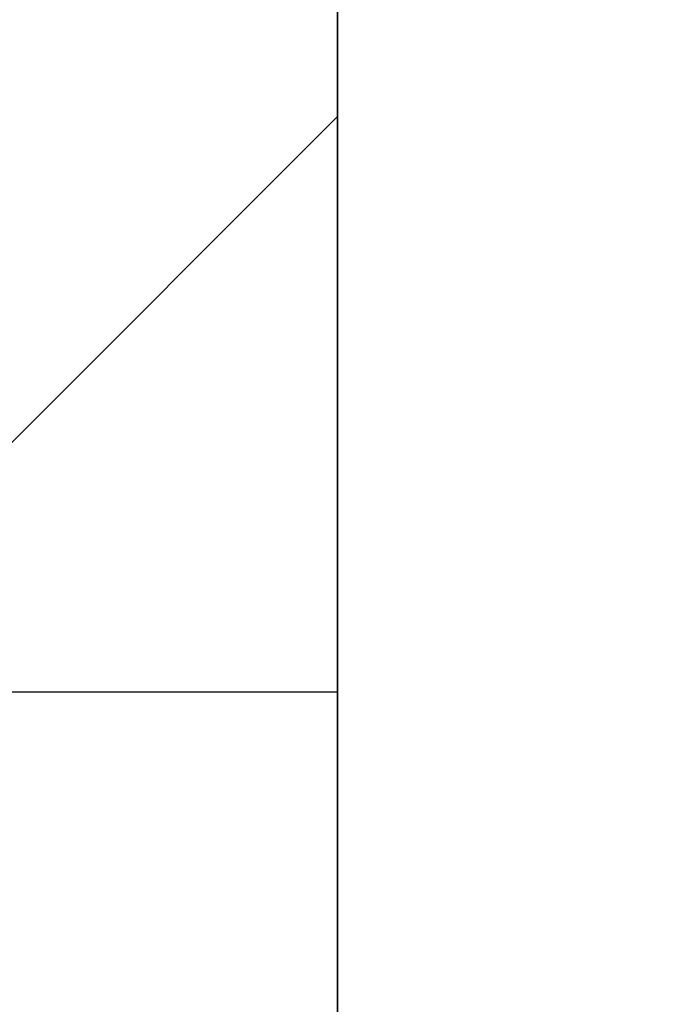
# Model space of a CAD drawing. Header units: millimetres. Extents: x -2074 to 12588, y -3630 to 101167.
# Tile 253 of 256: x 6036 to 6043, y -1427 to -1416. Entities that reach past the tile are written whole.
import ezdxf

# ---------------------------------------------------------------- set-up
doc = ezdxf.new("R2010")
doc.units = ezdxf.units.MM
doc.layers.add('SelinAr_BUD_sufit', color=7, linetype='Continuous')
for name, color, linetype, lineweight in [('SelinAr_BUD_sufit szraf', 8, 'Continuous', 18), ('SelinAr_BUD_ściany', 7, 'Continuous', 25), ('SelinAr_WYP_armatura', 8, 'Continuous', 18)]:
    doc.layers.add(name, color=color, linetype=linetype, lineweight=lineweight)

# ---------------------------------------------------------------- blocks, each defined once
blk = doc.blocks.new('Umywalka KOŁO_bez barier')
at = {"linetype": 'Continuous'}
blk.add_lwpolyline([(-26.899, -0.001), (26.899, 0.001)], dxfattribs=at)
blk = doc.blocks.new('ewerwerwerwe')
at = {"layer": 'SelinAr_BUD_ściany'}
blk.add_lwpolyline([(2937.157, 1512.241), (2937.157, 1522.241), (3039.657, 1522.241), (3039.657, 1750.241), (2827.157, 1750.241), (2827.157, 1522.241), (2837.157, 1522.241), (2837.157, 1512.241)], dxfattribs=at)
at = {"layer": 'SelinAr_WYP_armatura', "color": 211, "linetype": 'Continuous', "lineweight": 13, "rotation": 270}
blk.add_blockref('Umywalka KOŁO_bez barier', (3039.657, 1582.241), dxfattribs=at)
blk = doc.blocks.new('dsfsfsdf')
at = {"layer": 'SelinAr_BUD_sufit'}
blk.add_lwpolyline([(3827.157, -1249.759), (4039.657, -1249.759), (4039.657, -1477.759), (3827.157, -1477.759)], close=True, dxfattribs=at)
blk.add_lwpolyline([(3827.157, -1423.759), (4039.657, -1423.759)], dxfattribs=at)

msp = doc.modelspace()

# ---------------------------------------------------------------- block references
msp.add_blockref('ewerwerwerwe', (3000, -3000))

# ---------------------------------------------------------------- next in the draw order: hatches: boundary and pattern name
at = {"layer": 'SelinAr_BUD_sufit szraf', "ltscale": 2}
h = msp.add_hatch(dxfattribs=at)
h.set_pattern_fill('AR-HBONE', color=256, scale=0.3)
h.set_pattern_definition([(45, (718.544, 9684.668), (0, 43.10523), [91.44, -30.48]), (135, (740.096, 9706.22), (4e-15, 43.10523), [91.44, -30.48])])
h.paths.add_polyline_path([(6157.157, -1379.759), (6052.157, -1379.759), (6052.157, -1642.759), (6157.157, -1642.759)])
h.paths.add_polyline_path([(6042.157, -1487.759), (5807.157, -1487.759), (5807.157, -1642.759), (6042.157, -1642.759)])
h.paths.add_polyline_path([(5797.157, -1490.259), (5567.157, -1490.259), (5567.157, -1642.759), (5797.157, -1642.759)])
h.paths.add_polyline_path([(5817.157, -1329.759), (5567.157, -1329.759), (5567.157, -1477.759), (5817.157, -1477.759)])
h.paths.add_polyline_path([(5557.157, -1442.759), (5557.157, -1209.759), (4982.157, -1209.759), (4982.157, -1642.759), (5112.157, -1642.759), (5112.157, -1542.759), (5192.157, -1542.759), (5192.157, -1382.759), (5382.157, -1382.759), (5382.157, -1442.759)])
h.paths.add_polyline_path([(6039.657, -1249.759), (5827.157, -1249.759), (5827.157, -1477.759), (6039.657, -1477.759)])
h.paths.add_polyline_path([(6157.157, -1249.759), (6052.157, -1249.759), (6052.157, -1369.759), (6157.157, -1369.759)])
h.paths.add_polyline_path([(5827.157, -914.759), (5827.157, -1019.759), (5947.157, -1019.759), (5947.157, -914.759)])
h.paths.add_polyline_path([(5952.157, -1029.759), (5827.157, -1029.759), (5827.157, -1229.759), (5952.157, -1229.759)])
h.paths.add_polyline_path([(5817.157, -914.759), (5567.157, -914.759), (5567.157, -1319.759), (5817.157, -1319.759)])
h.paths.add_polyline_path([(5557.157, -914.759), (5387.157, -914.759), (5387.157, -1199.759), (5557.157, -1199.759)])
h.paths.add_polyline_path([(5192.157, -1552.759), (5122.157, -1552.759), (5122.157, -1642.759), (5192.157, -1642.759)])
h.paths.add_polyline_path([(5374.657, -914.759), (5182.157, -914.759), (5182.157, -1199.759), (5374.657, -1199.759)])
h.paths.add_polyline_path([(5172.157, -914.759), (4982.157, -914.759), (4982.157, -1199.759), (5172.157, -1199.759)])

# ---------------------------------------------------------------- next in the draw order: block references
at = {"layer": 'SelinAr_BUD_sufit'}
msp.add_blockref('dsfsfsdf', (2000, 0), dxfattribs=at)

doc.saveas('drawing.dxf')
